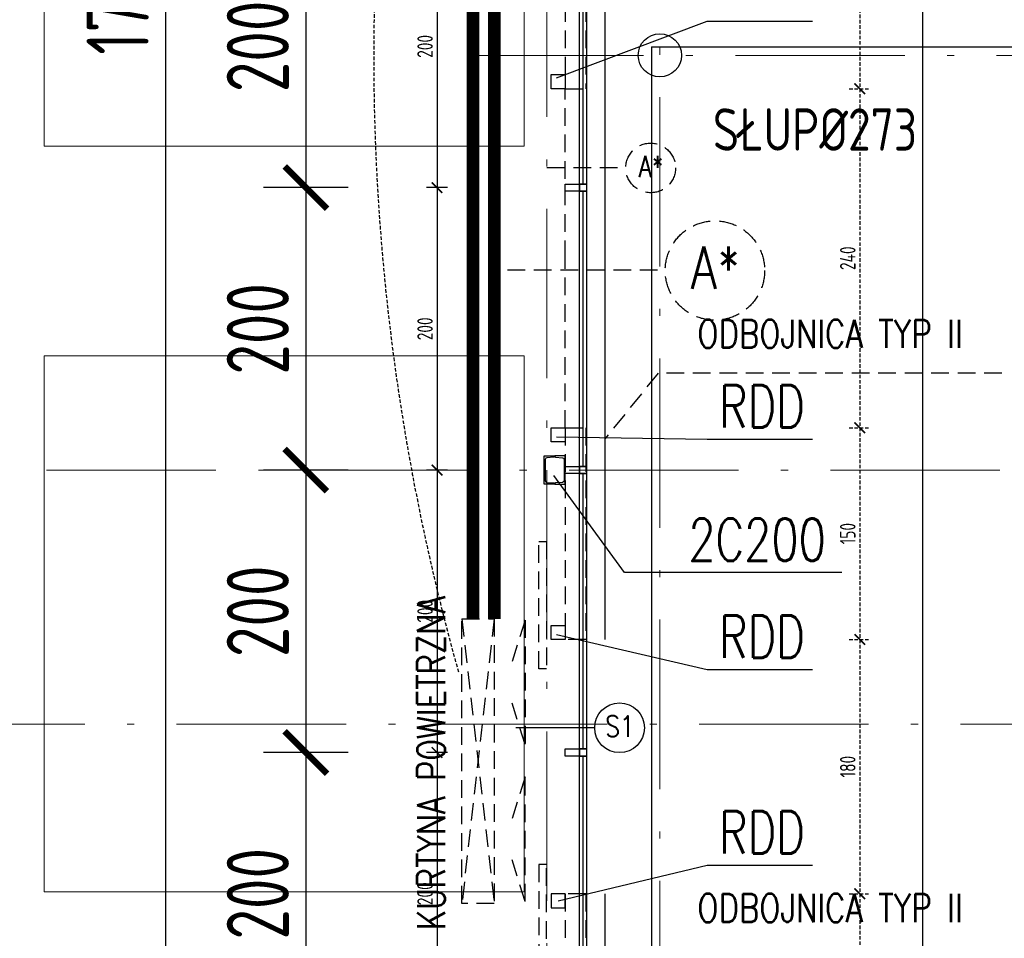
# Model space of a CAD drawing. Extents: x 153948 to 285449, y -89387 to -60195.
# Tile 73 of 108: x 259907 to 260604, y -85411 to -84761. Entities that reach past the tile are written whole.
import ezdxf
from ezdxf.enums import TextEntityAlignment as Align

# ---------------------------------------------------------------- set-up
doc = ezdxf.new("R2010")
doc.units = 0
doc.header["$LTSCALE"] = 100
doc.header["$MEASUREMENT"] = 0
doc.header["$PDMODE"] = 1
for name, pattern in [('ACAD_ISO10W100', [18.5, 12, -3, 0.5, -3]), ('DASHED2', [0.375, 0.25, -0.125]), ('HIDDEN2', [4.7625, 3.175, -1.5875])]:
    doc.linetypes.add(name, pattern=pattern)
doc.layers.get('0').update_dxf_attribs({"linetype": 'CONTINUOUS'})
doc.layers.get('DEFPOINTS').update_dxf_attribs({"linetype": 'CONTINUOUS'})
for name, color, linetype in [('1', 2, 'CONTINUOUS'), ('_INST WODA', 4, 'CONTINUOUS'), ('ALUMINIUM1', 5, 'CONTINUOUS'), ('K-STA', 2, 'CONTINUOUS'), ('OBRYS', 8, 'CONTINUOUS'), ('TEXT', 11, 'CONTINUOUS'), ('TEXT035', 2, 'CONTINUOUS'), ('WYBURZENIA', 9, 'DASHED2'), ('WYBURZENIA50', 9, 'DASHED2'), ('WYMIARY', 1, 'CONTINUOUS'), ('WYMIARY50', 1, 'CONTINUOUS')]:
    doc.layers.add(name, color=color, linetype=linetype)
doc.layers.add('OSIE', color=8, linetype='ACAD_ISO10W100', lineweight=15)
doc.layers.add('RAK 140', color=7, linetype='CONTINUOUS', lineweight=13)
doc.styles.add('DYBY-NORMALNY-0-8-N', font='ROMANS.SHX', dxfattribs={"width": 0.8})
doc.styles.add('STYLE2', font='isocp.shx', dxfattribs={"width": 0.8})
doc.styles.add('TXT3', font='SIMPLEX.SHX', dxfattribs={"width": 0.75, "height": 40})
doc.dimstyles.new('KRESKI_100', dxfattribs={"dimscale": 20, "dimtxt": 2.2, "dimasz": 1.5, "dimexe": 1.5, "dimexo": 1.5, "dimgap": 0.6, "dimtad": 1, "dimdec": 1, "dimrnd": 0.5, "dimdsep": 46, "dimtxsty": 'STYLE2', "dimblk1": 'ARCHTICK', "dimblk2": 'ARCHTICK', "dimsah": 1, "dimcen": 2.5, "dimdle": 1.5, "dimclrd": 10, "dimclre": 10, "dimclrt": 15, "dimadec": 0, "dimazin": 0, "dimtfac": 1, "dimtdec": 1, "dimtmove": 1, "dimatfit": 3, "dimldrblk": 'ARCHTICK', "dimfxl": 1.5, "dimfxlon": 1, "dimtolj": 1, "dimtzin": 0, "dimarcsym": 0})

# ---------------------------------------------------------------- blocks, each defined once
blk = doc.blocks.new('_ARCHTICK')
at = {"color": 0, "linetype": 'ByBlock', "const_width": 0.15}
blk.add_lwpolyline([(-0.5, -0.5), (0.5, 0.5)], dxfattribs=at)
blk = doc.blocks.new('*D240')
at = {"layer": 'DEFPOINTS', "color": 0, "ltscale": 0.1, "transparency": 16777216}
for p in [(260307.9, -74816.05), (260307.9, -85703.05), (263794.26, -85703.05)]:
    blk.add_point(p, dxfattribs=at)
at = {"layer": 'WYMIARY', "color": 10, "lineweight": -2, "ltscale": 0.1, "transparency": 16777216}
for p, q in [((263794.26, -74786.05), (263794.26, -85733.05)), ((263764.26, -74816.05), (263824.26, -74816.05)), ((263764.26, -85703.05), (263824.26, -85703.05))]:
    blk.add_line(p, q, dxfattribs=at)
at = {"layer": 'WYMIARY', "color": 10, "lineweight": -2, "ltscale": 0.1, "transparency": 16777216, "xscale": 30, "yscale": 30, "zscale": 30}
for p, rotation in [((263794.26, -74816.05), 90), ((263794.26, -85703.05), 270)]:
    blk.add_blockref('_ARCHTICK', p, dxfattribs=dict(at, rotation=rotation))
at = {"layer": 'WYMIARY', "color": 15, "ltscale": 0.1, "transparency": 16777216, "insert": (263760.26, -80259.55), "char_height": 44, "attachment_point": 5, "rotation": 90, "style": 'STYLE2'}
blk.add_mtext('\\A1;10887', dxfattribs=at)
blk = doc.blocks.new('*D241')
at = {"layer": 'DEFPOINTS', "color": 0, "ltscale": 0.1, "transparency": 16777216}
for p in [(263634.26, -83856.05), (263714.26, -83856.05), (260307.9, -85703.05)]:
    blk.add_point(p, dxfattribs=at)
at = {"layer": 'WYMIARY', "color": 10, "lineweight": -2, "ltscale": 0.1, "transparency": 16777216}
for p, q in [((263714.26, -85733.05), (263714.26, -83826.05)), ((263684.26, -83856.05), (263744.26, -83856.05)), ((263684.26, -85703.05), (263744.26, -85703.05))]:
    blk.add_line(p, q, dxfattribs=at)
at = {"layer": 'WYMIARY', "color": 10, "lineweight": -2, "ltscale": 0.1, "transparency": 16777216, "xscale": 30, "yscale": 30, "zscale": 30}
for p, rotation in [((263714.26, -83856.05), 90), ((263714.26, -85703.05), 270)]:
    blk.add_blockref('_ARCHTICK', p, dxfattribs=dict(at, rotation=rotation))
at = {"layer": 'WYMIARY', "color": 15, "ltscale": 0.1, "transparency": 16777216, "insert": (263680.26, -84779.55), "char_height": 44, "attachment_point": 5, "rotation": 90, "style": 'STYLE2'}
blk.add_mtext('\\A1;1847', dxfattribs=at)
blk = doc.blocks.new('SC200X2')
at = {"layer": '1'}
for points in [[(-10, 7.5), (-10, 0), (-9.7, 0, 0.391021), (-9.11, 0.55), (-8.71, 5.56, -0.391021), (-7.56, 6.62), (7.56, 6.62, -0.391021), (8.71, 5.56), (9.11, 0.55, 0.391021), (9.7, 0), (10, 0), (10, 7.5)], [(-10, -7.5), (-10, 0), (-9.7, 0, -0.391021), (-9.11, -0.55), (-8.71, -5.56, 0.391021), (-7.56, -6.62), (7.56, -6.62, 0.391021), (8.71, -5.56), (9.11, -0.55, -0.391021), (9.7, 0), (10, 0), (10, -7.5)]]:
    blk.add_lwpolyline(points, format="xyb", close=True, dxfattribs=at)
blk = doc.blocks.new('*D466')
at = {"layer": 'DEFPOINTS', "color": 0, "ltscale": 0.1, "transparency": 16777216}
for p in [(260202.64, -83879.55), (260010.46, -85609.56), (260202.64, -85609.56)]:
    blk.add_point(p, dxfattribs=at)
at = {"layer": 'WYMIARY', "color": 10, "lineweight": -2, "ltscale": 0.1, "transparency": 16777216}
for p, q in [((260010.46, -83849.55), (260010.46, -85639.56)), ((260040.46, -83879.55), (259980.46, -83879.55)), ((260040.46, -85609.56), (259980.46, -85609.56))]:
    blk.add_line(p, q, dxfattribs=at)
at = {"layer": 'WYMIARY', "color": 10, "lineweight": -2, "ltscale": 0.1, "transparency": 16777216, "xscale": 30, "yscale": 30, "zscale": 30}
for p, rotation in [((260010.46, -83879.55), 90), ((260010.46, -85609.56), 270)]:
    blk.add_blockref('_ARCHTICK', p, dxfattribs=dict(at, rotation=rotation))
at = {"layer": 'WYMIARY', "color": 15, "ltscale": 0.1, "transparency": 16777216, "insert": (259976.46, -84744.55), "char_height": 44, "attachment_point": 5, "rotation": 90, "style": 'STYLE2'}
blk.add_mtext('\\A1;1730', dxfattribs=at)
blk = doc.blocks.new('*D480')
at = {"layer": 'DEFPOINTS', "color": 0, "ltscale": 0.1, "transparency": 16777216}
for p in [(260293.4, -84679.55), (260109.71, -84879.55), (260293.4, -84879.55)]:
    blk.add_point(p, dxfattribs=at)
at = {"layer": 'WYMIARY', "color": 10, "lineweight": -2, "ltscale": 0.1, "transparency": 16777216}
for p, q in [((260109.71, -84649.55), (260109.71, -84909.55)), ((260139.71, -84679.55), (260079.71, -84679.55)), ((260139.71, -84879.55), (260079.71, -84879.55))]:
    blk.add_line(p, q, dxfattribs=at)
at = {"layer": 'WYMIARY', "color": 10, "lineweight": -2, "ltscale": 0.1, "transparency": 16777216, "xscale": 30, "yscale": 30, "zscale": 30}
for p, rotation in [((260109.71, -84679.55), 90), ((260109.71, -84879.55), 270)]:
    blk.add_blockref('_ARCHTICK', p, dxfattribs=dict(at, rotation=rotation))
at = {"layer": 'WYMIARY', "color": 15, "ltscale": 0.1, "transparency": 16777216, "insert": (260075.71, -84779.55), "char_height": 44, "attachment_point": 5, "rotation": 90, "style": 'STYLE2'}
blk.add_mtext('\\A1;200', dxfattribs=at)
blk = doc.blocks.new('*D481')
at = {"layer": 'DEFPOINTS', "color": 0, "ltscale": 0.1, "transparency": 16777216}
for p in [(260293.4, -84879.55), (260109.71, -85079.55), (260293.4, -85079.55)]:
    blk.add_point(p, dxfattribs=at)
at = {"layer": 'WYMIARY', "color": 10, "lineweight": -2, "ltscale": 0.1, "transparency": 16777216}
for p, q in [((260109.71, -84849.55), (260109.71, -85109.55)), ((260139.71, -84879.55), (260079.71, -84879.55)), ((260139.71, -85079.55), (260079.71, -85079.55))]:
    blk.add_line(p, q, dxfattribs=at)
at = {"layer": 'WYMIARY', "color": 10, "lineweight": -2, "ltscale": 0.1, "transparency": 16777216, "xscale": 30, "yscale": 30, "zscale": 30}
for p, rotation in [((260109.71, -84879.55), 90), ((260109.71, -85079.55), 270)]:
    blk.add_blockref('_ARCHTICK', p, dxfattribs=dict(at, rotation=rotation))
at = {"layer": 'WYMIARY', "color": 15, "ltscale": 0.1, "transparency": 16777216, "insert": (260075.71, -84979.55), "char_height": 44, "attachment_point": 5, "rotation": 90, "style": 'STYLE2'}
blk.add_mtext('\\A1;200', dxfattribs=at)
blk = doc.blocks.new('*D482')
at = {"layer": 'DEFPOINTS', "color": 0, "ltscale": 0.1, "transparency": 16777216}
for p in [(260293.4, -85079.55), (260109.71, -85279.55), (260293.4, -85279.55)]:
    blk.add_point(p, dxfattribs=at)
at = {"layer": 'WYMIARY', "color": 10, "lineweight": -2, "ltscale": 0.1, "transparency": 16777216}
for p, q in [((260109.71, -85049.55), (260109.71, -85309.55)), ((260139.71, -85079.55), (260079.71, -85079.55)), ((260139.71, -85279.55), (260079.71, -85279.55))]:
    blk.add_line(p, q, dxfattribs=at)
at = {"layer": 'WYMIARY', "color": 10, "lineweight": -2, "ltscale": 0.1, "transparency": 16777216, "xscale": 30, "yscale": 30, "zscale": 30}
for p, rotation in [((260109.71, -85079.55), 90), ((260109.71, -85279.55), 270)]:
    blk.add_blockref('_ARCHTICK', p, dxfattribs=dict(at, rotation=rotation))
at = {"layer": 'WYMIARY', "color": 15, "ltscale": 0.1, "transparency": 16777216, "insert": (260075.71, -85179.55), "char_height": 44, "attachment_point": 5, "rotation": 90, "style": 'STYLE2'}
blk.add_mtext('\\A1;200', dxfattribs=at)
blk = doc.blocks.new('*D483')
at = {"layer": 'DEFPOINTS', "color": 0, "ltscale": 0.1, "transparency": 16777216}
for p in [(260293.4, -85279.55), (260109.71, -85479.55), (260293.4, -85479.55)]:
    blk.add_point(p, dxfattribs=at)
at = {"layer": 'WYMIARY', "color": 10, "lineweight": -2, "ltscale": 0.1, "transparency": 16777216}
for p, q in [((260109.71, -85249.55), (260109.71, -85509.55)), ((260139.71, -85279.55), (260079.71, -85279.55)), ((260139.71, -85479.55), (260079.71, -85479.55))]:
    blk.add_line(p, q, dxfattribs=at)
at = {"layer": 'WYMIARY', "color": 10, "lineweight": -2, "ltscale": 0.1, "transparency": 16777216, "xscale": 30, "yscale": 30, "zscale": 30}
for p, rotation in [((260109.71, -85279.55), 90), ((260109.71, -85479.55), 270)]:
    blk.add_blockref('_ARCHTICK', p, dxfattribs=dict(at, rotation=rotation))
at = {"layer": 'WYMIARY', "color": 15, "ltscale": 0.1, "transparency": 16777216, "insert": (260075.71, -85379.55), "char_height": 44, "attachment_point": 5, "rotation": 90, "style": 'STYLE2'}
blk.add_mtext('\\A1;200', dxfattribs=at)
blk = doc.blocks.new('*D503')
at = {"layer": 'DEFPOINTS', "color": 0, "ltscale": 0.1, "transparency": 16777216}
for p in [(260293.4, -84679.55), (260202.62, -84879.55), (260293.4, -84879.55)]:
    blk.add_point(p, dxfattribs=at)
at = {"layer": 'WYMIARY50', "color": 10, "lineweight": -2, "ltscale": 0.1, "transparency": 16777216}
for p, q in [((260202.62, -84672.05), (260202.62, -84887.05)), ((260210.12, -84679.55), (260195.12, -84679.55)), ((260210.12, -84879.55), (260195.12, -84879.55))]:
    blk.add_line(p, q, dxfattribs=at)
at = {"layer": 'WYMIARY50', "color": 10, "lineweight": -2, "ltscale": 0.1, "transparency": 16777216, "xscale": 7.5, "yscale": 7.5, "zscale": 7.5}
for p, rotation in [((260202.62, -84679.55), 90), ((260202.62, -84879.55), 270)]:
    blk.add_blockref('_ARCHTICK', p, dxfattribs=dict(at, rotation=rotation))
at = {"layer": 'WYMIARY50', "color": 15, "ltscale": 0.1, "transparency": 16777216, "insert": (260194.12, -84779.55), "char_height": 11, "attachment_point": 5, "rotation": 90, "style": 'STYLE2'}
blk.add_mtext('\\A1;200', dxfattribs=at)
blk = doc.blocks.new('*D504')
at = {"layer": 'DEFPOINTS', "color": 0, "ltscale": 0.1, "transparency": 16777216}
for p in [(260293.4, -84879.55), (260202.62, -85079.55), (260293.4, -85079.55)]:
    blk.add_point(p, dxfattribs=at)
at = {"layer": 'WYMIARY50', "color": 10, "lineweight": -2, "ltscale": 0.1, "transparency": 16777216}
for p, q in [((260202.62, -84872.05), (260202.62, -85087.05)), ((260210.12, -84879.55), (260195.12, -84879.55)), ((260210.12, -85079.55), (260195.12, -85079.55))]:
    blk.add_line(p, q, dxfattribs=at)
at = {"layer": 'WYMIARY50', "color": 10, "lineweight": -2, "ltscale": 0.1, "transparency": 16777216, "xscale": 7.5, "yscale": 7.5, "zscale": 7.5}
for p, rotation in [((260202.62, -84879.55), 90), ((260202.62, -85079.55), 270)]:
    blk.add_blockref('_ARCHTICK', p, dxfattribs=dict(at, rotation=rotation))
at = {"layer": 'WYMIARY50', "color": 15, "ltscale": 0.1, "transparency": 16777216, "insert": (260194.12, -84979.55), "char_height": 11, "attachment_point": 5, "rotation": 90, "style": 'STYLE2'}
blk.add_mtext('\\A1;200', dxfattribs=at)
blk = doc.blocks.new('*D505')
at = {"layer": 'DEFPOINTS', "color": 0, "ltscale": 0.1, "transparency": 16777216}
for p in [(260293.4, -85079.55), (260202.62, -85279.55), (260293.4, -85279.55)]:
    blk.add_point(p, dxfattribs=at)
at = {"layer": 'WYMIARY50', "color": 10, "lineweight": -2, "ltscale": 0.1, "transparency": 16777216}
for p, q in [((260202.62, -85072.05), (260202.62, -85287.05)), ((260210.12, -85079.55), (260195.12, -85079.55)), ((260210.12, -85279.55), (260195.12, -85279.55))]:
    blk.add_line(p, q, dxfattribs=at)
at = {"layer": 'WYMIARY50', "color": 10, "lineweight": -2, "ltscale": 0.1, "transparency": 16777216, "xscale": 7.5, "yscale": 7.5, "zscale": 7.5}
for p, rotation in [((260202.62, -85079.55), 90), ((260202.62, -85279.55), 270)]:
    blk.add_blockref('_ARCHTICK', p, dxfattribs=dict(at, rotation=rotation))
at = {"layer": 'WYMIARY50', "color": 15, "ltscale": 0.1, "transparency": 16777216, "insert": (260194.12, -85179.55), "char_height": 11, "attachment_point": 5, "rotation": 90, "style": 'STYLE2'}
blk.add_mtext('\\A1;200', dxfattribs=at)
blk = doc.blocks.new('*D506')
at = {"layer": 'DEFPOINTS', "color": 0, "ltscale": 0.1, "transparency": 16777216}
for p in [(260293.4, -85279.55), (260202.62, -85479.55), (260293.4, -85479.55)]:
    blk.add_point(p, dxfattribs=at)
at = {"layer": 'WYMIARY50', "color": 10, "lineweight": -2, "ltscale": 0.1, "transparency": 16777216}
for p, q in [((260202.62, -85272.05), (260202.62, -85487.05)), ((260210.12, -85279.55), (260195.12, -85279.55)), ((260210.12, -85479.55), (260195.12, -85479.55))]:
    blk.add_line(p, q, dxfattribs=at)
at = {"layer": 'WYMIARY50', "color": 10, "lineweight": -2, "ltscale": 0.1, "transparency": 16777216, "xscale": 7.5, "yscale": 7.5, "zscale": 7.5}
for p, rotation in [((260202.62, -85279.55), 90), ((260202.62, -85479.55), 270)]:
    blk.add_blockref('_ARCHTICK', p, dxfattribs=dict(at, rotation=rotation))
at = {"layer": 'WYMIARY50', "color": 15, "ltscale": 0.1, "transparency": 16777216, "insert": (260194.12, -85379.55), "char_height": 11, "attachment_point": 5, "rotation": 90, "style": 'STYLE2'}
blk.add_mtext('\\A1;200', dxfattribs=at)
blk = doc.blocks.new('*D523')
at = {"layer": 'DEFPOINTS', "color": 0, "ltscale": 0.1, "transparency": 16777216}
for p in [(260355.78, -83879.55), (260356.28, -85529.55), (260546.3, -85529.55)]:
    blk.add_point(p, dxfattribs=at)
at = {"layer": 'WYMIARY50', "color": 10, "lineweight": -2, "ltscale": 0.1, "transparency": 16777216}
for p, q in [((260546.3, -83872.05), (260546.3, -85537.05)), ((260538.8, -83879.55), (260553.8, -83879.55)), ((260538.8, -85529.55), (260553.8, -85529.55))]:
    blk.add_line(p, q, dxfattribs=at)
at = {"layer": 'WYMIARY50', "color": 10, "lineweight": -2, "ltscale": 0.1, "transparency": 16777216, "xscale": 7.5, "yscale": 7.5, "zscale": 7.5}
for p, rotation in [((260546.3, -83879.55), 90), ((260546.3, -85529.55), 270)]:
    blk.add_blockref('_ARCHTICK', p, dxfattribs=dict(at, rotation=rotation))
at = {"layer": 'WYMIARY50', "color": 15, "ltscale": 0.1, "transparency": 16777216, "insert": (260537.8, -84704.55), "char_height": 11, "attachment_point": 5, "rotation": 90, "style": 'STYLE2'}
blk.add_mtext('\\A1;1650', dxfattribs=at)
blk = doc.blocks.new('*D526')
at = {"layer": 'DEFPOINTS', "color": 0, "ltscale": 0.1, "transparency": 16777216}
for p in [(260308.4, -84419.55), (260307.9, -84809.55), (260501.9, -84809.55)]:
    blk.add_point(p, dxfattribs=at)
at = {"layer": 'WYBURZENIA50', "color": 10, "lineweight": -2, "ltscale": 0.1, "transparency": 16777216}
for p, q in [((260501.9, -84412.05), (260501.9, -84817.05)), ((260494.4, -84419.55), (260509.4, -84419.55)), ((260494.4, -84809.55), (260509.4, -84809.55))]:
    blk.add_line(p, q, dxfattribs=at)
at = {"layer": 'WYBURZENIA50', "color": 10, "lineweight": -2, "ltscale": 0.1, "transparency": 16777216, "xscale": 7.5, "yscale": 7.5, "zscale": 7.5}
for p, rotation in [((260501.9, -84419.55), 90), ((260501.9, -84809.55), 270)]:
    blk.add_blockref('_ARCHTICK', p, dxfattribs=dict(at, rotation=rotation))
at = {"layer": 'WYBURZENIA50', "color": 15, "ltscale": 0.1, "transparency": 16777216, "insert": (260493.4, -84614.55), "char_height": 11, "attachment_point": 5, "rotation": 90, "style": 'STYLE2'}
blk.add_mtext('\\A1;390', dxfattribs=at)
blk = doc.blocks.new('*D527')
at = {"layer": 'DEFPOINTS', "color": 0, "ltscale": 0.1, "transparency": 16777216}
for p in [(260307.9, -84809.55), (260307.9, -85049.55), (260501.9, -85049.55)]:
    blk.add_point(p, dxfattribs=at)
at = {"layer": 'WYBURZENIA50', "color": 10, "lineweight": -2, "ltscale": 0.1, "transparency": 16777216}
for p, q in [((260501.9, -84802.05), (260501.9, -85057.05)), ((260494.4, -84809.55), (260509.4, -84809.55)), ((260494.4, -85049.55), (260509.4, -85049.55))]:
    blk.add_line(p, q, dxfattribs=at)
at = {"layer": 'WYBURZENIA50', "color": 10, "lineweight": -2, "ltscale": 0.1, "transparency": 16777216, "xscale": 7.5, "yscale": 7.5, "zscale": 7.5}
for p, rotation in [((260501.9, -84809.55), 90), ((260501.9, -85049.55), 270)]:
    blk.add_blockref('_ARCHTICK', p, dxfattribs=dict(at, rotation=rotation))
at = {"layer": 'WYBURZENIA50', "color": 15, "ltscale": 0.1, "transparency": 16777216, "insert": (260493.4, -84929.55), "char_height": 11, "attachment_point": 5, "rotation": 90, "style": 'STYLE2'}
blk.add_mtext('\\A1;240', dxfattribs=at)
blk = doc.blocks.new('*D528')
at = {"layer": 'DEFPOINTS', "color": 0, "ltscale": 0.1, "transparency": 16777216}
for p in [(260307.9, -85049.55), (260307.9, -85199.55), (260501.9, -85199.55)]:
    blk.add_point(p, dxfattribs=at)
at = {"layer": 'WYBURZENIA50', "color": 10, "lineweight": -2, "ltscale": 0.1, "transparency": 16777216}
for p, q in [((260501.9, -85042.05), (260501.9, -85207.05)), ((260494.4, -85049.55), (260509.4, -85049.55)), ((260494.4, -85199.55), (260509.4, -85199.55))]:
    blk.add_line(p, q, dxfattribs=at)
at = {"layer": 'WYBURZENIA50', "color": 10, "lineweight": -2, "ltscale": 0.1, "transparency": 16777216, "xscale": 7.5, "yscale": 7.5, "zscale": 7.5}
for p, rotation in [((260501.9, -85049.55), 90), ((260501.9, -85199.55), 270)]:
    blk.add_blockref('_ARCHTICK', p, dxfattribs=dict(at, rotation=rotation))
at = {"layer": 'WYBURZENIA50', "color": 15, "ltscale": 0.1, "transparency": 16777216, "insert": (260493.4, -85124.55), "char_height": 11, "attachment_point": 5, "rotation": 90, "style": 'STYLE2'}
blk.add_mtext('\\A1;150', dxfattribs=at)
blk = doc.blocks.new('*D529')
at = {"layer": 'DEFPOINTS', "color": 0, "ltscale": 0.1, "transparency": 16777216}
for p in [(260307.9, -85199.55), (260307.9, -85379.55), (260501.9, -85379.55)]:
    blk.add_point(p, dxfattribs=at)
at = {"layer": 'WYBURZENIA50', "color": 10, "lineweight": -2, "ltscale": 0.1, "transparency": 16777216}
for p, q in [((260501.9, -85192.05), (260501.9, -85387.05)), ((260494.4, -85199.55), (260509.4, -85199.55)), ((260494.4, -85379.55), (260509.4, -85379.55))]:
    blk.add_line(p, q, dxfattribs=at)
at = {"layer": 'WYBURZENIA50', "color": 10, "lineweight": -2, "ltscale": 0.1, "transparency": 16777216, "xscale": 7.5, "yscale": 7.5, "zscale": 7.5}
for p, rotation in [((260501.9, -85199.55), 90), ((260501.9, -85379.55), 270)]:
    blk.add_blockref('_ARCHTICK', p, dxfattribs=dict(at, rotation=rotation))
at = {"layer": 'WYBURZENIA50', "color": 15, "ltscale": 0.1, "transparency": 16777216, "insert": (260493.4, -85289.55), "char_height": 11, "attachment_point": 5, "rotation": 90, "style": 'STYLE2'}
blk.add_mtext('\\A1;180', dxfattribs=at)
blk = doc.blocks.new('*D530')
at = {"layer": 'DEFPOINTS', "color": 0, "ltscale": 0.1, "transparency": 16777216}
for p in [(260307.9, -85379.55), (260307.9, -85499.55), (260501.9, -85499.55)]:
    blk.add_point(p, dxfattribs=at)
at = {"layer": 'WYBURZENIA50', "color": 10, "lineweight": -2, "ltscale": 0.1, "transparency": 16777216}
for p, q in [((260501.9, -85372.05), (260501.9, -85507.05)), ((260494.4, -85379.55), (260509.4, -85379.55)), ((260494.4, -85499.55), (260509.4, -85499.55))]:
    blk.add_line(p, q, dxfattribs=at)
at = {"layer": 'WYBURZENIA50', "color": 10, "lineweight": -2, "ltscale": 0.1, "transparency": 16777216, "xscale": 7.5, "yscale": 7.5, "zscale": 7.5}
for p, rotation in [((260501.9, -85379.55), 90), ((260501.9, -85499.55), 270)]:
    blk.add_blockref('_ARCHTICK', p, dxfattribs=dict(at, rotation=rotation))
at = {"layer": 'WYBURZENIA50', "color": 15, "ltscale": 0.1, "transparency": 16777216, "insert": (260493.4, -85439.55), "char_height": 11, "attachment_point": 5, "rotation": 90, "style": 'STYLE2'}
blk.add_mtext('\\A1;120', dxfattribs=at)
blk = doc.blocks.new('*D536')
at = {"layer": 'ALUMINIUM1', "color": 10, "lineweight": -2, "ltscale": 0.1, "transparency": 16777216}
for p, q in [((261224.75, -83879.55), (261284.75, -83879.55)), ((261254.75, -83909.55), (261254.75, -85579.55)), ((261224.75, -85609.55), (261284.75, -85609.55))]:
    blk.add_line(p, q, dxfattribs=at)
at = {"layer": 'ALUMINIUM1', "color": 10, "ltscale": 0.1, "transparency": 16777216}
for points in [[(261249.75, -83909.55), (261259.75, -83909.55), (261254.75, -83879.55)], [(261249.75, -85579.55), (261259.75, -85579.55), (261254.75, -85609.55)]]:
    blk.add_solid(points, dxfattribs=at)
at = {"layer": 'DEFPOINTS', "color": 0, "ltscale": 0.1, "transparency": 16777216}
for p in [(260995.32, -83879.55), (260307.9, -85609.55), (261254.75, -85609.55)]:
    blk.add_point(p, dxfattribs=at)
at = {"layer": 'ALUMINIUM1', "color": 15, "ltscale": 0.1, "transparency": 16777216, "insert": (261183.62, -84744.55), "char_height": 44, "attachment_point": 5, "rotation": 90, "style": 'STYLE2'}
blk.add_mtext('\\A1;SCIANA TYPU "A" DO DEMONTAZU\\P1730X420 - BEZ PODWALIN', dxfattribs=at)
blk = doc.blocks.new('*D537')
at = {"layer": 'ALUMINIUM1', "color": 10, "lineweight": -2, "ltscale": 0.1, "transparency": 16777216}
for p, q in [((261405.86, -83879.55), (261465.86, -83879.55)), ((261435.86, -83909.55), (261435.86, -85499.55)), ((261405.86, -85529.55), (261465.86, -85529.55))]:
    blk.add_line(p, q, dxfattribs=at)
at = {"layer": 'ALUMINIUM1', "color": 10, "ltscale": 0.1, "transparency": 16777216}
for points in [[(261430.86, -83909.55), (261440.86, -83909.55), (261435.86, -83879.55)], [(261430.86, -85499.55), (261440.86, -85499.55), (261435.86, -85529.55)]]:
    blk.add_solid(points, dxfattribs=at)
at = {"layer": 'DEFPOINTS', "color": 0, "ltscale": 0.1, "transparency": 16777216}
for p in [(261176.43, -83879.55), (260308.4, -85529.55), (261435.86, -85529.55)]:
    blk.add_point(p, dxfattribs=at)
at = {"layer": 'ALUMINIUM1', "color": 15, "ltscale": 0.1, "transparency": 16777216, "insert": (261364.85, -84704.55), "char_height": 44, "attachment_point": 5, "rotation": 90, "style": 'STYLE2'}
blk.add_mtext('\\A1;SCIANA SLUPOWO-RYGLOWA  + WARSTWOWA PROJEKTOWANA\\P1650X420 Z DRZWIAMI EWAKUACYJNYMI', dxfattribs=at)

msp = doc.modelspace()

# ---------------------------------------------------------------- linework, layer by layer
at = {"layer": '_INST WODA', "ltscale": 0.1, "const_width": 9}
msp.add_lwpolyline([(260228.09, -85184.9), (260228.09, -84366.7)], dxfattribs=at)
at = {"layer": '_INST WODA', "linetype": 'HIDDEN2', "ltscale": 0.1, "const_width": 9}
msp.add_lwpolyline([(260243.09, -85184.9), (260243.09, -84381.7)], dxfattribs=at)
at = {"layer": 'ALUMINIUM1', "ltscale": 0.1}
for points in [[(260308.4, -84877.05), (260303.4, -84877.05), (260303.4, -84682.05), (260308.4, -84682.05)], [(260303.4, -84682.05), (260305.9, -84682.05), (260305.9, -84877.05), (260303.4, -84877.05)], [(260303.4, -84882.05), (260293.4, -84882.05), (260293.4, -84877.05), (260303.4, -84877.05)], [(260308.4, -84882.05), (260303.4, -84882.05), (260303.4, -84877.05), (260308.4, -84877.05)], [(260308.4, -85077.05), (260303.4, -85077.05), (260303.4, -84882.05), (260308.4, -84882.05)], [(260303.4, -84882.05), (260305.9, -84882.05), (260305.9, -85077.05), (260303.4, -85077.05)], [(260303.4, -85082.05), (260293.4, -85082.05), (260293.4, -85077.05), (260303.4, -85077.05)], [(260308.4, -85082.05), (260303.4, -85082.05), (260303.4, -85077.05), (260308.4, -85077.05)], [(260308.4, -85277.05), (260303.4, -85277.05), (260303.4, -85082.05), (260308.4, -85082.05)], [(260303.4, -85082.05), (260305.9, -85082.05), (260305.9, -85277.05), (260303.4, -85277.05)], [(260303.4, -85282.05), (260293.4, -85282.05), (260293.4, -85277.05), (260303.4, -85277.05)], [(260308.4, -85282.05), (260303.4, -85282.05), (260303.4, -85277.05), (260308.4, -85277.05)], [(260308.4, -85477.05), (260303.4, -85477.05), (260303.4, -85282.05), (260308.4, -85282.05)], [(260303.4, -85282.05), (260305.9, -85282.05), (260305.9, -85477.05), (260303.4, -85477.05)]]:
    msp.add_lwpolyline(points, close=True, dxfattribs=at)
at = {"layer": 'K-STA', "color": 7}
for p, q in [((260321.57, -85199.55), (260321.57, -84415.03)), ((260321.57, -85499.55), (260321.57, -85379.55))]:
    msp.add_line(p, q, dxfattribs=at)
at = {"layer": 'K-STA'}
msp.add_circle((260360.4, -84785.9), 15.3, dxfattribs=at)
at = {"layer": 'OBRYS', "color": 2, "ltscale": 0.05}
for q in [(261566.4, -84779.9), (260354.4, -85691.9)]:
    msp.add_line((260354.4, -84779.9), q, dxfattribs=at)
at = {"layer": 'OSIE', "ltscale": 0.1}
for p, q in [((260280.4, -86679.55), (260280.4, -73374.65)), ((260360.4, -85860.45), (260360.4, -84627.42)), ((260360.4, -85860.45), (260360.4, -84627.42)), ((260228.83, -84785.9), (261698.49, -84785.9)), ((260228.83, -84785.9), (261698.49, -84785.9)), ((260971.1, -85079.55), (259456.96, -85079.55)), ((248363.17, -85259.55), (263229.19, -85259.55))]:
    msp.add_line(p, q, dxfattribs=at)
at = {"layer": 'RAK 140'}
for points in [[(259924.33, -84470.55), (260264.4, -84470.55), (260264.4, -84850.15), (259924.33, -84850.15)], [(259924.33, -84998.55), (260264.4, -84998.55), (260264.4, -85378.15), (259924.33, -85378.15)]]:
    msp.add_lwpolyline(points, close=True, dxfattribs=at)
at = {"layer": 'TEXT'}
for p, q in [((260335.28, -85152.19), (260285.4, -85083.3)), ((260489.1, -85152.19), (260335.28, -85152.19))]:
    msp.add_line(p, q, dxfattribs=at)
for points in [[(260287.12, -84801.72), (260393.96, -84761.75), (260468.43, -84761.75)], [(260287.12, -85055.96), (260393.96, -85057.75), (260468.43, -85057.75)], [(260287.12, -85196.03), (260393.96, -85220.79), (260468.43, -85220.79)], [(260288.4, -85384.55), (260393.96, -85359.36), (260468.43, -85359.36)]]:
    msp.add_lwpolyline(points, dxfattribs=at)
at = {"layer": 'TEXT035'}
msp.add_line((260258.38, -85261.82), (260314.25, -85261.82), dxfattribs=at)
msp.add_circle((260331.84, -85262.02), 17.6, dxfattribs=at)
at = {"layer": 'WYBURZENIA', "ltscale": 0.5}
for p, q in [((260293.4, -84749.55), (260293.4, -84809.55)), ((260307.9, -84749.55), (260307.9, -84809.55)), ((260293.4, -84809.55), (260307.9, -84809.55)), ((260293.4, -84929.55), (260293.4, -84809.55)), ((260293.4, -84809.55), (260303.4, -84809.55)), ((260303.4, -84929.55), (260303.4, -84809.55)), ((260293.4, -85049.55), (260293.4, -84929.55)), ((260303.4, -85049.55), (260303.4, -84929.55)), ((260252.46, -84937.87), (260364.2, -84937.87)), ((260359.08, -85011.01), (260321.57, -85057.27)), ((260602.49, -85011.01), (260359.08, -85011.01)), ((260293.4, -85049.55), (260307.9, -85049.55)), ((260293.4, -85049.55), (260293.4, -85199.55)), ((260293.4, -85049.55), (260303.4, -85049.55)), ((260307.9, -85049.55), (260307.9, -85199.55)), ((260243.09, -85184.9), (260220.19, -85386.55)), ((260220.19, -85184.9), (260243.09, -85386.55)), ((260264.95, -85185.73), (260255.83, -85215.17)), ((260264.95, -85185.73), (260264.95, -85273.96)), ((260307.9, -85199.55), (260293.4, -85199.55)), ((260264.95, -85273.96), (260255.83, -85244.52)), ((260264.95, -85296.83), (260255.83, -85326.28)), ((260264.95, -85385.07), (260264.95, -85296.83)), ((260264.95, -85385.07), (260255.83, -85355.62)), ((260307.9, -85379.55), (260293.4, -85379.55)), ((260293.4, -85379.55), (260293.4, -85499.55)), ((260307.9, -85379.55), (260307.9, -85499.55))]:
    msp.add_line(p, q, dxfattribs=at)
for points in [[(260283.4, -84799.55), (260293.4, -84799.55), (260293.4, -84809.55), (260283.4, -84809.55)], [(260283.4, -85049.55), (260293.4, -85049.55), (260293.4, -85059.55), (260283.4, -85059.55)], [(260280.19, -85130.18), (260280.19, -85220.18), (260274.59, -85220.18), (260274.59, -85130.18)], [(260220.19, -85184.9), (260243.09, -85184.9), (260243.09, -85386.55), (260220.19, -85386.55)], [(260283.4, -85199.55), (260283.4, -85189.55), (260293.4, -85189.55), (260293.4, -85199.55)], [(260280.19, -85448.92), (260280.19, -85358.92), (260274.59, -85358.92), (260274.59, -85448.92)], [(260283.4, -85379.55), (260283.4, -85389.55), (260293.4, -85389.55), (260293.4, -85379.55)]]:
    msp.add_lwpolyline(points, close=True, dxfattribs=at)
msp.add_circle((260399.37, -84938.26), 35.19, dxfattribs=at)
at = {"layer": 'WYBURZENIA', "ltscale": 0.1}
msp.add_arc((261768.72, -84786.92), 1610.95, 161.18786, 195.7208, dxfattribs=at)
at = {"layer": 'WYBURZENIA50', "ltscale": 0.5}
msp.add_line((260280.39, -84865.42), (260336.26, -84865.42), dxfattribs=at)
msp.add_circle((260353.85, -84865.62), 17.6, dxfattribs=at)

# ---------------------------------------------------------------- block references
at = {"layer": 'K-STA', "ltscale": 0.5, "xscale": -1, "rotation": 90}
msp.add_blockref('SC200X2', (260285.9, -85079.55), dxfattribs=at)

# ---------------------------------------------------------------- texts
at = {"layer": 'TEXT', "style": 'TXT3', "width": 0.75}
for s, p in [('SŁUP%%c273', (260397.9, -84853.43)), ('RDD', (260402.25, -85049.46)), ('2C200', (260380.47, -85143.9)), ('RDD', (260402.25, -85212.5)), ('RDD', (260402.25, -85351.07))]:
    msp.add_text(s, height=30, dxfattribs=at).set_placement(p)
at = {"layer": 'TEXT035', "style": 'DYBY-NORMALNY-0-8-N', "width": 0.8}
msp.add_text('S1', height=15, dxfattribs=at).set_placement((260332.04, -85260.96), align=Align.MIDDLE)
at = {"layer": 'WYBURZENIA', "ltscale": 0.5, "style": 'DYBY-NORMALNY-0-8-N', "width": 0.8}
for s, height, p in [('A*', 30, (260399.78, -84936.15)), ('ODBOJNICA TYP II', 20, (260480.78, -84983.06)), ('ODBOJNICA TYP II', 20, (260480.78, -85389.62))]:
    msp.add_text(s, height=height, dxfattribs=at).set_placement(p, align=Align.MIDDLE)
msp.add_text('KURTYNA POWIETRZNA', height=20, rotation=90, dxfattribs=at).set_placement((260198.43, -85286.89), align=Align.MIDDLE)
at = {"layer": 'WYBURZENIA50', "ltscale": 0.5, "style": 'DYBY-NORMALNY-0-8-N', "width": 0.8}
msp.add_text('A*', height=15, dxfattribs=at).set_placement((260354.05, -84864.56), align=Align.MIDDLE)

# ---------------------------------------------------------------- dimensions: what is measured, and where the dimension line sits
at = {"layer": 'ALUMINIUM1', "ltscale": 0.1}
for base, p1, p2, text, picture, middle in [((261254.75, -85609.55), (260995.32, -83879.55), (260307.9, -85609.55), 'SCIANA TYPU "A" DO DEMONTAZU\\P1730X420 - BEZ PODWALIN', '*D536', (261183.62, -84744.55)), ((261435.86, -85529.55), (261176.43, -83879.55), (260308.4, -85529.55), 'SCIANA SLUPOWO-RYGLOWA  + WARSTWOWA PROJEKTOWANA\\P1650X420 Z DRZWIAMI EWAKUACYJNYMI', '*D537', (261364.85, -84704.55))]:
    dim = msp.add_linear_dim(base=base, p1=p1, p2=p2, angle=90, text=text, dimstyle='KRESKI_100', dxfattribs=at)
    dim.commit()
    dim.dimension.update_dxf_attribs({"geometry": picture, "text_midpoint": middle})
at = {"layer": 'WYBURZENIA50', "ltscale": 0.1}
for base, p1, p2, picture, middle in [((260501.9, -84809.55), (260308.4, -84419.55), (260307.9, -84809.55), '*D526', (260493.4, -84614.55)), ((260501.9, -85049.55), (260307.9, -84809.55), (260307.9, -85049.55), '*D527', (260493.4, -84929.55)), ((260501.9, -85199.55), (260307.9, -85049.55), (260307.9, -85199.55), '*D528', (260493.4, -85124.55)), ((260501.9, -85379.55), (260307.9, -85199.55), (260307.9, -85379.55), '*D529', (260493.4, -85289.55)), ((260501.9, -85499.55), (260307.9, -85379.55), (260307.9, -85499.55), '*D530', (260493.4, -85439.55))]:
    dim = msp.add_linear_dim(base=base, p1=p1, p2=p2, angle=90, dimstyle='KRESKI_100', override={"dimscale": 5}, dxfattribs=at)
    dim.commit()
    dim.dimension.update_dxf_attribs({"geometry": picture, "text_midpoint": middle})
at = {"layer": 'WYMIARY', "ltscale": 0.1}
for base, p1, p2, picture, middle in [((263794.26, -85703.05), (260307.9, -74816.05), (260307.9, -85703.05), '*D240', (263760.26, -80259.55)), ((263714.26, -83856.05), (260307.9, -85703.05), (263634.26, -83856.05), '*D241', (263680.26, -84779.55)), ((260010.46, -85609.56), (260202.64, -83879.55), (260202.64, -85609.56), '*D466', (259976.46, -84744.55)), ((260109.71, -84879.55), (260293.4, -84679.55), (260293.4, -84879.55), '*D480', (260075.71, -84779.55)), ((260109.71, -85079.55), (260293.4, -84879.55), (260293.4, -85079.55), '*D481', (260075.71, -84979.55)), ((260109.71, -85279.55), (260293.4, -85079.55), (260293.4, -85279.55), '*D482', (260075.71, -85179.55)), ((260109.71, -85479.55), (260293.4, -85279.55), (260293.4, -85479.55), '*D483', (260075.71, -85379.55))]:
    dim = msp.add_linear_dim(base=base, p1=p1, p2=p2, angle=90, dimstyle='KRESKI_100', dxfattribs=at)
    dim.commit()
    dim.dimension.update_dxf_attribs({"geometry": picture, "text_midpoint": middle})
at = {"layer": 'WYMIARY50', "ltscale": 0.1}
for base, p1, p2, picture, middle in [((260546.3, -85529.55), (260355.78, -83879.55), (260356.28, -85529.55), '*D523', (260537.8, -84704.55)), ((260202.62, -84879.55), (260293.4, -84679.55), (260293.4, -84879.55), '*D503', (260194.12, -84779.55)), ((260202.62, -85079.55), (260293.4, -84879.55), (260293.4, -85079.55), '*D504', (260194.12, -84979.55)), ((260202.62, -85279.55), (260293.4, -85079.55), (260293.4, -85279.55), '*D505', (260194.12, -85179.55)), ((260202.62, -85479.55), (260293.4, -85279.55), (260293.4, -85479.55), '*D506', (260194.12, -85379.55))]:
    dim = msp.add_linear_dim(base=base, p1=p1, p2=p2, angle=90, dimstyle='KRESKI_100', override={"dimscale": 5}, dxfattribs=at)
    dim.commit()
    dim.dimension.update_dxf_attribs({"geometry": picture, "text_midpoint": middle})

doc.saveas('drawing.dxf')
